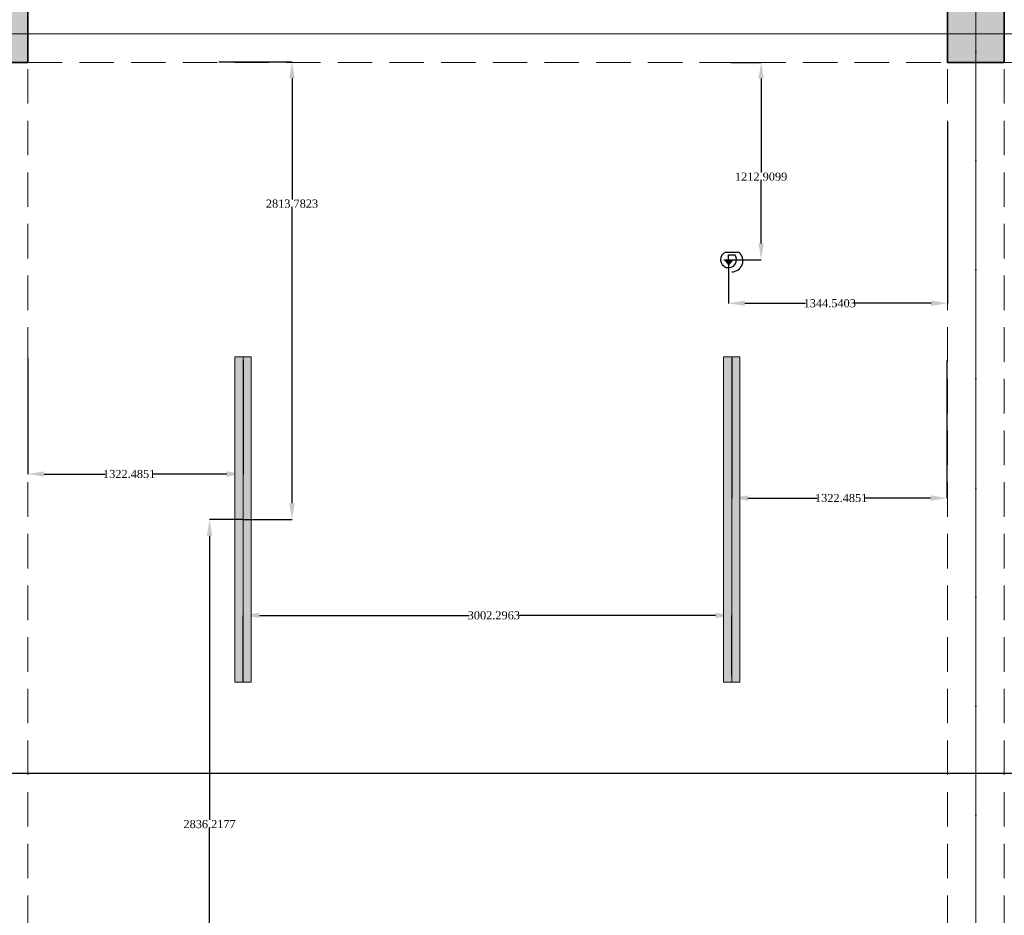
# Model space of a CAD drawing. Header units: inches. Extents: x -177438 to 34922, y -9538 to 55319.
# Tile 27 of 59: x -4106 to 1944, y 205 to 5710. Entities that reach past the tile are written whole.
import ezdxf
from ezdxf.enums import TextEntityAlignment as Align

# ---------------------------------------------------------------- set-up
doc = ezdxf.new("R2010")
doc.units = ezdxf.units.IN
doc.header["$MEASUREMENT"] = 0
doc.linetypes.add('Dot & Dashed', pattern=[670.277762, 317.5, -176.388889, 0, -176.388874])
doc.linetypes.add('Hidden', pattern=[317.5, 211.666667, -105.833333])
for name, color, linetype in [('- ავარიული განათება', 7, 'Continuous'), ('- განათება', 7, 'Continuous'), ('Structural - Bearing', 7, 'Continuous'), ('Structural - Grid', 7, 'Continuous')]:
    doc.layers.add(name, color=color, linetype=linetype)
doc.layers.add('New_2D Drafting - General_Pen_No__2', color=8, linetype='Continuous', lineweight=15)
doc.layers.add('Structural - Bearing_Pen_No__20', color=1, linetype='Continuous', lineweight=0)
for name, color, linetype, lineweight, true_color in [('Structural - Bearing_Pen_No__102', 7, 'Continuous', 13, 0xcccccc), ('Structural - Bearing_Pen_No__161', 7, 'Continuous', 13, 0x6a6a6a), ('Structural - Bearing_Pen_No__28', 7, 'Continuous', 35, 0xa80f02), ('Structural - Bearing_Pen_No__81', 7, 'Continuous', 20, 0x6a6a6a), ('Structural - Grid_Pen_No__81', 7, 'Continuous', 20, 0x6a6a6a)]:
    doc.layers.add(name, color=color, linetype=linetype, lineweight=lineweight, true_color=true_color)
doc.styles.add('GENERATED_STYLE_3', font='txt')
doc.styles.get("Standard").update_dxf_attribs({"font": 'arial.ttf'})
doc.dimstyles.get("Standard").update_dxf_attribs({"dimtxt": 0.18, "dimasz": 0.18, "dimexe": 0.18, "dimexo": 0.0625, "dimgap": 0.09, "dimtad": 0, "dimtih": 1, "dimtoh": 1, "dimdec": 4, "dimzin": 0, "dimdsep": 46, "dimtxsty": 'Standard', "dimcen": 0.09, "dimadec": 0, "dimazin": 0, "dimtfac": 1, "dimtdec": 4, "dimtofl": 0, "dimtmove": 0, "dimatfit": 3, "dimfxl": 1, "dimtolj": 1, "dimtzin": 0, "dimarcsym": 0})

# ---------------------------------------------------------------- blocks, each defined once
blk = doc.blocks.new('Column_14', base_point=(-35008.8, 26663))
at = {"layer": 'Structural - Bearing_Pen_No__161', "linetype": 'Continuous', "lineweight": 0, "true_color": 0x6a6a6a}
blk.add_hatch(color=251, dxfattribs=at).paths.add_polyline_path([(-34833.8, 26488), (-34833.8, 26838), (-35183.8, 26838), (-35183.8, 26488)])
at = {"layer": 'Structural - Bearing_Pen_No__20', "color": 1, "linetype": 'Continuous', "lineweight": 0}
for p, q in [((-35008.8, 26743), (-35008.8, 26918)), ((-35088.8, 26663), (-35263.8, 26663)), ((-34928.8, 26663), (-34753.8, 26663)), ((-35008.8, 26583), (-35008.8, 26408))]:
    blk.add_line(p, q, dxfattribs=at)
blk.add_point((-35008.8, 26663), dxfattribs=at)
at = {"layer": 'Structural - Bearing_Pen_No__28', "color": 14, "linetype": 'Continuous', "lineweight": 35, "true_color": 0xa80f02, "flags": 128}
blk.add_lwpolyline([(-34833.8, 26488), (-34833.8, 26838), (-35183.8, 26838), (-35183.8, 26488)], close=True, dxfattribs=at)
blk = doc.blocks.new('Column_18', base_point=(-29008.8, 26663))
at = {"layer": 'Structural - Bearing_Pen_No__161', "linetype": 'Continuous', "lineweight": 0, "true_color": 0x6a6a6a}
blk.add_hatch(color=251, dxfattribs=at).paths.add_polyline_path([(-28833.8, 26488), (-28833.8, 26838), (-29183.8, 26838), (-29183.8, 26488)])
at = {"layer": 'Structural - Bearing_Pen_No__20', "color": 1, "linetype": 'Continuous', "lineweight": 0}
for p, q in [((-29008.8, 26743), (-29008.8, 26918)), ((-29088.8, 26663), (-29263.8, 26663)), ((-28928.8, 26663), (-28753.8, 26663)), ((-29008.8, 26583), (-29008.8, 26408))]:
    blk.add_line(p, q, dxfattribs=at)
blk.add_point((-29008.8, 26663), dxfattribs=at)
at = {"layer": 'Structural - Bearing_Pen_No__28', "color": 14, "linetype": 'Continuous', "lineweight": 35, "true_color": 0xa80f02, "flags": 128}
blk.add_lwpolyline([(-28833.8, 26488), (-28833.8, 26838), (-29183.8, 26838), (-29183.8, 26488)], close=True, dxfattribs=at)
blk = doc.blocks.new('Standard grid marker')
at = {"layer": 'Structural - Grid_Pen_No__81', "color": 251, "linetype": 'Continuous', "lineweight": 20, "true_color": 0x6a6a6a}
blk.add_line((1000, 0), (51328.1, 0), dxfattribs=at)
at = {"layer": 'Structural - Grid_Pen_No__81', "color": 251, "lineweight": 20, "true_color": 0x6a6a6a, "style": 'GENERATED_STYLE_3'}
for tag, p in [('AC_MarkerText_1_0', (-100, -144)), ('AC_MarkerText_1_1', (52428.1, -144))]:
    blk.add_attdef(tag, text='', height=100, rotation=180, dxfattribs=at).set_placement(p, align=Align.TOP_CENTER)
blk = doc.blocks.new('Standard grid marker_2')
at = {"layer": 'Structural - Grid_Pen_No__81', "color": 251, "linetype": 'Continuous', "lineweight": 20, "true_color": 0x6a6a6a}
blk.add_line((1000, 0), (27734.9, 0), dxfattribs=at)
at = {"layer": 'Structural - Grid_Pen_No__81', "color": 251, "lineweight": 20, "true_color": 0x6a6a6a, "style": 'GENERATED_STYLE_3'}
for tag, p in [('AC_MarkerText_1_0', (-1.5, -46.7)), ('AC_MarkerText_1_1', (28933.4, -46.7))]:
    blk.add_attdef(tag, text='', height=100, rotation=270, dxfattribs=at).set_placement(p, align=Align.TOP_CENTER)
blk = doc.blocks.new('Beam_6', base_point=(-29008.8, 14663))
at = {"layer": 'Structural - Bearing_Pen_No__102', "color": 254, "linetype": 'Hidden', "lineweight": 13, "true_color": 0xcccccc}
for p, q in [((-29183.8, 20838), (-29183.8, 26488)), ((-28833.8, 20838), (-28833.8, 26488))]:
    blk.add_line(p, q, dxfattribs=at)
at = {"layer": 'Structural - Bearing_Pen_No__81', "color": 251, "linetype": 'Dot & Dashed', "lineweight": 20, "true_color": 0x6a6a6a}
blk.add_line((-29008.8, 14663), (-29008.8, 32663), dxfattribs=at)
blk = doc.blocks.new('Beam_7', base_point=(-35008.8, 14663))
at = {"layer": 'Structural - Bearing_Pen_No__102', "color": 254, "linetype": 'Hidden', "lineweight": 13, "true_color": 0xcccccc}
blk.add_line((-34833.8, 20838), (-34833.8, 26488), dxfattribs=at)
blk = doc.blocks.new('Beam_12', base_point=(-47008.8, 26663))
at = {"layer": 'Structural - Bearing_Pen_No__102', "color": 254, "linetype": 'Hidden', "lineweight": 13, "true_color": 0xcccccc}
for p, q in [((-34833.8, 26488), (-29183.8, 26488)), ((-28833.8, 26488), (-23183.8, 26488))]:
    blk.add_line(p, q, dxfattribs=at)
at = {"layer": 'Structural - Bearing_Pen_No__81', "color": 251, "linetype": 'Dot & Dashed', "lineweight": 20, "true_color": 0x6a6a6a}
blk.add_line((-47008.8, 26663), (991.2, 26663), dxfattribs=at)
blk = doc.blocks.new('მოძრაობის დეტექტორი')
at = {"layer": '- განათება'}
h = blk.add_hatch(color=6, dxfattribs=at)
h.dxf.hatch_style = 1
h.paths.add_polyline_path([(-100, -1), (1, -123), (100, 1)])
at = {"layer": '- განათება', "color": 6}
for p, q in [((-100, -1), (100, 1)), ((-58, 165), (233, 165)), ((0, 106), (143, 106)), ((1, -123), (100, 1))]:
    blk.add_line(p, q, dxfattribs=at)
blk.add_lwpolyline([(0, 0), (0, 106)], dxfattribs=at)
for centre, radius, start, end in [((3, 0), 176, 110.3272, 37.1447), ((77, -23), 245, 270.0765, 50.2358)]:
    blk.add_arc(centre, radius, start, end, dxfattribs=at)
blk = doc.blocks.new('მოძრაობის დედექტორი')
at = {"layer": '- განათება', "color": 6}
blk.add_blockref('მოძრაობის დეტექტორი', (0, 0), dxfattribs=at)
blk = doc.blocks.new('*D932')
at = {"layer": '- განათება', "color": 0, "lineweight": -2, "transparency": 16777216}
for p, q in [((-2881.9, 5451.1), (-2432.8, 5451.1)), ((-2433, 5351.1), (-2433, 4604.4)), ((-2433, 2737.3), (-2433, 4553.2)), ((-2733.7, 2637.3), (-2432.8, 2637.3))]:
    blk.add_line(p, q, dxfattribs=at)
at = {"layer": '- განათება', "color": 0, "transparency": 16777216}
for points in [[(-2449.7, 5351.1), (-2416.3, 5351.1), (-2433, 5451.1)], [(-2449.7, 2737.3), (-2416.3, 2737.3), (-2433, 2637.3)]]:
    blk.add_solid(points, dxfattribs=at)
at = {"layer": 'Defpoints', "color": 0, "transparency": 16777216}
for p in [(-2882, 5451.1), (-2433, 5451.1), (-2733.8, 2637.3)]:
    blk.add_point(p, dxfattribs=at)
at = {"layer": '- განათება', "color": 0, "transparency": 16777216, "insert": (-2433, 4578.8), "char_height": 50, "attachment_point": 5}
blk.add_mtext('\\A1;{\\fSylfaen|b0|i0|c0|p18;2813.7823}', dxfattribs=at)
blk = doc.blocks.new('*D933')
at = {"layer": '- განათება', "color": 0, "lineweight": -2, "transparency": 16777216}
for p, q in [((-2733.8, 1637.3), (-2733.8, 2048.5)), ((-2633.8, 2048.3), (-1344.4, 2048.3)), ((168.5, 2048.3), (-1041.6, 2048.3)), ((268.5, 1680.1), (268.5, 2048.5))]:
    blk.add_line(p, q, dxfattribs=at)
at = {"layer": '- განათება', "color": 0, "transparency": 16777216}
for points in [[(-2633.8, 2064.9), (-2633.8, 2031.6), (-2733.8, 2048.3)], [(168.5, 2064.9), (168.5, 2031.6), (268.5, 2048.3)]]:
    blk.add_solid(points, dxfattribs=at)
at = {"layer": 'Defpoints', "color": 0, "transparency": 16777216}
for p in [(-2733.8, 2048.3), (-2733.8, 1637.3), (268.5, 1680)]:
    blk.add_point(p, dxfattribs=at)
at = {"layer": '- განათება', "color": 0, "transparency": 16777216, "insert": (-1193, 2048.3), "char_height": 50, "attachment_point": 5}
blk.add_mtext('\\A1;{\\fSylfaen|b0|i0|c0|p18;3002.2963}', dxfattribs=at)
blk = doc.blocks.new('*D934')
at = {"layer": '- განათება', "color": 0, "lineweight": -2, "transparency": 16777216}
for p, q in [((-2733.9, 2637.3), (-2939.7, 2637.3)), ((-2939.5, 2537.3), (-2939.5, 790.6)), ((-2939.5, -98.9), (-2939.5, 739.4)), ((-2740.1, -198.9), (-2939.7, -198.9))]:
    blk.add_line(p, q, dxfattribs=at)
at = {"layer": '- განათება', "color": 0, "transparency": 16777216}
for points in [[(-2956.2, 2537.3), (-2922.8, 2537.3), (-2939.5, 2637.3)], [(-2956.2, -98.9), (-2922.8, -98.9), (-2939.5, -198.9)]]:
    blk.add_solid(points, dxfattribs=at)
at = {"layer": 'Defpoints', "color": 0, "transparency": 16777216}
for p in [(-2939.5, 2637.3), (-2733.8, 2637.3), (-2740, -198.9)]:
    blk.add_point(p, dxfattribs=at)
at = {"layer": '- განათება', "color": 0, "transparency": 16777216, "insert": (-2939.5, 765), "char_height": 50, "attachment_point": 5}
blk.add_mtext('\\A1;{\\fSylfaen|b0|i0|c0|p18;2836.2177}', dxfattribs=at)
blk = doc.blocks.new('*D935')
at = {"layer": '- განათება', "color": 0, "lineweight": -2, "transparency": 16777216}
for p, q in [((-4056.3, 3628.4), (-4056.3, 2916.8)), ((-2733.8, 3615.2), (-2733.8, 2916.8)), ((-3956.3, 2917), (-3580.4, 2917)), ((-2833.8, 2917), (-3286.6, 2917))]:
    blk.add_line(p, q, dxfattribs=at)
at = {"layer": '- განათება', "color": 0, "transparency": 16777216}
for points in [[(-3956.3, 2933.7), (-3956.3, 2900.3), (-4056.3, 2917)], [(-2833.8, 2933.7), (-2833.8, 2900.3), (-2733.8, 2917)]]:
    blk.add_solid(points, dxfattribs=at)
at = {"layer": 'Defpoints', "color": 0, "transparency": 16777216}
for p in [(-4056.3, 3628.5), (-2733.8, 3615.3), (-4056.3, 2917)]:
    blk.add_point(p, dxfattribs=at)
at = {"layer": '- განათება', "color": 0, "transparency": 16777216, "insert": (-3433.5, 2917), "char_height": 50, "attachment_point": 5}
blk.add_mtext('\\A1;{\\fSylfaen|b0|i0|c0|p18;1322.4851}', dxfattribs=at)
blk = doc.blocks.new('*D936')
at = {"layer": '- განათება', "color": 0, "lineweight": -2, "transparency": 16777216}
for p, q in [((268.5, 3628.4), (268.5, 2769.1)), ((1591, 3615.2), (1591, 2769.1)), ((368.5, 2769.3), (794.4, 2769.3)), ((1491, 2769.3), (1088.2, 2769.3))]:
    blk.add_line(p, q, dxfattribs=at)
at = {"layer": '- განათება', "color": 0, "transparency": 16777216}
for points in [[(368.5, 2785.9), (368.5, 2752.6), (268.5, 2769.3)], [(1491, 2785.9), (1491, 2752.6), (1591, 2769.3)]]:
    blk.add_solid(points, dxfattribs=at)
at = {"layer": 'Defpoints', "color": 0, "transparency": 16777216}
for p in [(268.5, 3628.5), (1591, 3615.3), (268.5, 2769.3)]:
    blk.add_point(p, dxfattribs=at)
at = {"layer": '- განათება', "color": 0, "transparency": 16777216, "insert": (941.3, 2769.3), "char_height": 50, "attachment_point": 5}
blk.add_mtext('\\A1;{\\fSylfaen|b0|i0|c0|p18;1322.4851}', dxfattribs=at)
blk = doc.blocks.new('*D1004')
at = {"layer": '- განათება', "color": 0, "lineweight": -2, "transparency": 16777216}
for p, q in [((1593.7, 5080.3), (1593.7, 3966.3)), ((249.2, 4234.3), (249.2, 3966.3)), ((349.2, 3966.5), (721.8, 3966.5)), ((1493.7, 3966.5), (1020.6, 3966.5))]:
    blk.add_line(p, q, dxfattribs=at)
at = {"layer": '- განათება', "color": 0, "transparency": 16777216}
for points in [[(349.2, 3983.2), (349.2, 3949.8), (249.2, 3966.5)], [(1493.7, 3983.2), (1493.7, 3949.8), (1593.7, 3966.5)]]:
    blk.add_solid(points, dxfattribs=at)
at = {"layer": 'Defpoints', "color": 0, "transparency": 16777216}
for p in [(1593.7, 5080.4), (249.2, 4234.4), (249.2, 3966.5)]:
    blk.add_point(p, dxfattribs=at)
at = {"layer": '- განათება', "color": 0, "transparency": 16777216, "insert": (871.2, 3966.5), "char_height": 50, "attachment_point": 5}
blk.add_mtext('\\A1;{\\fSylfaen|b0|i0|c0|p18;1344.5403}', dxfattribs=at)
blk = doc.blocks.new('*D1005')
at = {"layer": '- განათება', "color": 0, "lineweight": -2, "transparency": 16777216}
for p, q in [((263, 5447.3), (449.6, 5447.3)), ((449.5, 5347.3), (449.5, 4770.2)), ((449.5, 4334.4), (449.5, 4718.8)), ((248.5, 4234.4), (449.6, 4234.4))]:
    blk.add_line(p, q, dxfattribs=at)
at = {"layer": '- განათება', "color": 0, "transparency": 16777216}
for points in [[(432.8, 5347.3), (466.1, 5347.3), (449.5, 5447.3)], [(432.8, 4334.4), (466.1, 4334.4), (449.5, 4234.4)]]:
    blk.add_solid(points, dxfattribs=at)
at = {"layer": 'Defpoints', "color": 0, "transparency": 16777216}
for p in [(263, 5447.3), (248.4, 4234.4), (449.5, 4234.4)]:
    blk.add_point(p, dxfattribs=at)
at = {"layer": '- განათება', "color": 0, "transparency": 16777216, "insert": (449.5, 4744.5), "char_height": 50, "attachment_point": 5}
blk.add_mtext('\\A1;{\\fSylfaen|b0|i0|c0|p18;1212.9099}', dxfattribs=at)

msp = doc.modelspace()

# ---------------------------------------------------------------- hatches: boundary and pattern name
at = {"layer": '- განათება', "linetype": 'Continuous', "lineweight": 0, "true_color": 0xbfbf00}
for points in [[(-2783.79888, 3637.28394), (-2683.79888, 3637.28394), (-2683.79888, 1637.28394), (-2783.79888, 1637.28394)], [(218.49746, 3637.28394), (318.49746, 3637.28394), (318.49746, 1637.28394), (218.49746, 1637.28394)]]:
    msp.add_hatch(color=52, dxfattribs=at).paths.add_polyline_path(points)

# ---------------------------------------------------------------- linework, layer by layer
at = {"layer": '- ავარიული განათება', "color": 3}
msp.add_lwpolyline([(-9234.9423, 2023.58056), (-9234.9423, 1077.80094), (4739.22924, 1077.80094), (4739.22924, 2314.15804)], dxfattribs=at)
at = {"layer": '- განათება', "color": 7, "linetype": 'Continuous', "lineweight": 13}
for p, q in [((-2733.79888, 3637.28394), (-2733.79888, 1637.28394)), ((268.49746, 3637.28394), (268.49746, 1637.28394))]:
    msp.add_line(p, q, dxfattribs=at)
at = {"layer": '- განათება', "color": 8, "linetype": 'Continuous', "lineweight": 15, "flags": 128}
for points in [[(-2783.79888, 3637.28394), (-2683.79888, 3637.28394), (-2683.79888, 1637.28394), (-2783.79888, 1637.28394)], [(218.49746, 3637.28394), (318.49746, 3637.28394), (318.49746, 1637.28394), (218.49746, 1637.28394)]]:
    msp.add_lwpolyline(points, close=True, dxfattribs=at)
at = {"layer": 'New_2D Drafting - General_Pen_No__2', "color": 8, "linetype": 'Continuous', "lineweight": 15, "flags": 128}
msp.add_lwpolyline([(31743.71602, -6352.71606), (31743.71602, 17997.28394), (4444.69471, 17997.28394), (1811.01254, 11797.28394), (1811.01254, 11597.28394), (-4056.28398, 11597.28394), (-4056.28398, 5447.28396), (-10206.28398, 5447.27184), (-10195.74273, -6352.71606)], close=True, dxfattribs=at)

# ---------------------------------------------------------------- block references
at = {"layer": '- განათება', "color": 6, "xscale": 0.2773570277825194, "yscale": 0.2773570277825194, "zscale": 0.2773570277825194}
msp.add_blockref('მოძრაობის დედექტორი', (248.41007, 4234.37079), dxfattribs=at)
at = {"layer": 'Structural - Bearing', "color": 254, "lineweight": 13, "true_color": 0xcccccc}
for name, p in [('Beam_7', (-4231.28398, -6377.71606)), ('Beam_6', (1768.71602, -6377.71606)), ('Beam_12', (-16231.28398, 5622.28394))]:
    msp.add_blockref(name, p, dxfattribs=at)
at = {"layer": 'Structural - Bearing', "color": 14, "lineweight": 35, "true_color": 0xa80f02}
for name, p in [('Column_14', (-4231.28398, 5622.28394)), ('Column_18', (1768.71602, 5622.28394))]:
    msp.add_blockref(name, p, dxfattribs=at)
at = {"layer": 'Structural - Grid', "color": 8, "linetype": 'Continuous', "lineweight": 15, "zscale": 1000}
for name, p, rotation in [('Standard grid marker_2', (1768.71602, -9337.64184), 90), ('Standard grid marker', (34721.7883, 5622.28394), 180)]:
    msp.add_blockref(name, p, dxfattribs=dict(at, rotation=rotation))

# ---------------------------------------------------------------- dimensions: what is measured, and where the dimension line sits
at = {"layer": '- განათება', "color": 1}
for base, p1, p2, angle, picture, middle in [((-2433, 5451.06627), (-2733.79888, 2637.28394), (-2882, 5451.06627), 90, '*D932', (-2433, 4578.78233)), ((449.45251, 4234.37079), (262.98394, 5447.28066), (248.41007, 4234.37079), 270, '*D1005', (449.45251, 4744.5)), ((249.1757, 3966.5), (1593.71602, 5080.37079), (249.1757, 4234.38522), 180, '*D1004', (871.19405, 3966.5)), ((-4056.28398, 2917), (-2733.79888, 3615.28233), (-4056.28398, 3628.5), 180, '*D935', (-3433.5, 2917)), ((268.49746, 2769.28233), (1590.98256, 3615.28233), (268.49746, 3628.5), 180, '*D936', (941.28144, 2769.28233)), ((-2939.5, 2637.28394), (-2740, -198.93373), (-2733.79888, 2637.28394), 90, '*D934', (-2939.5, 765)), ((-2733.79888, 2048.28233), (268.49746, 1680), (-2733.79888, 1637.28394), 180, '*D933', (-1193, 2048.28233))]:
    dim = msp.add_linear_dim(base=base, p1=p1, p2=p2, angle=angle, text='{\\fSylfaen|b0|i0|c0|p18;<>}', dimstyle='Standard', override={"dimtxt": 50, "dimasz": 100}, dxfattribs=at)
    dim.commit()
    dim.dimension.update_dxf_attribs({"geometry": picture, "text_midpoint": middle, "dimtype": 160})

doc.saveas('drawing.dxf')
